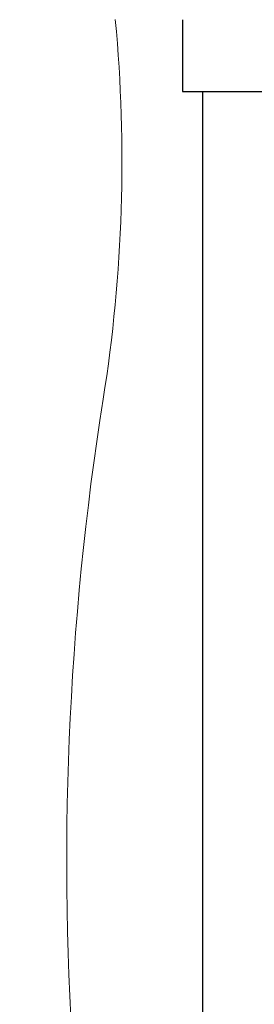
# Model space of a CAD drawing. Header units: metres. Extents: x 779 to 7046, y -512 to 9570.
# Tile 118 of 256: x 2475.035 to 2475.62, y -216.232 to -213.769. Entities that reach past the tile are written whole.
import ezdxf

# ---------------------------------------------------------------- set-up
doc = ezdxf.new("R2010")
doc.units = ezdxf.units.M
doc.linetypes.add('CIĄGłA', pattern=[0])
doc.layers.add('PDF _Geometria', color=7, linetype='Continuous')
doc.layers.add('TB_OBRYS1', color=3, linetype='Continuous')
doc.layers.add('ZP_Zieleń', color=252, linetype='Continuous', lineweight=5)

# ---------------------------------------------------------------- blocks, each defined once
blk = doc.blocks.new('B-B')
at = {"layer": 'TB_OBRYS1', "color": 18, "lineweight": 25, "true_color": 0x000000}
for p, q in [((23.9578, -72.5671, -10.04), (23.7809, -72.6001, -10.04)), ((23.7809, -72.6001, -10.04), (23.9823, -73.6815, -10.04))]:
    blk.add_line(p, q, dxfattribs=at)
at = {"layer": 'TB_OBRYS1', "color": 18, "lineweight": 25, "true_color": 0x000000, "elevation": -10.04}
blk.add_lwpolyline([(23.79, -72.6493), (19.3358, -73.4789)], dxfattribs=at)
at = {"layer": 'ZP_Zieleń', "linetype": 'CIĄGłA', "elevation": -3077917.2191}
blk.add_lwpolyline([(23.9271, -72.402, -0.062707), (22.9883, -72.546, 0.057707), (21.2986, -72.7887, -0.147402), (20.1992, -72.8536, -0.147402)], format="xyb", dxfattribs=at)

msp = doc.modelspace()

# ---------------------------------------------------------------- block references
at = {"layer": 'PDF _Geometria', "linetype": 'CIĄGłA', "rotation": 79.44877770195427}
msp.add_blockref('B-B', (2399.7141, -224.034, 10.04), dxfattribs=at)

doc.saveas('drawing.dxf')
